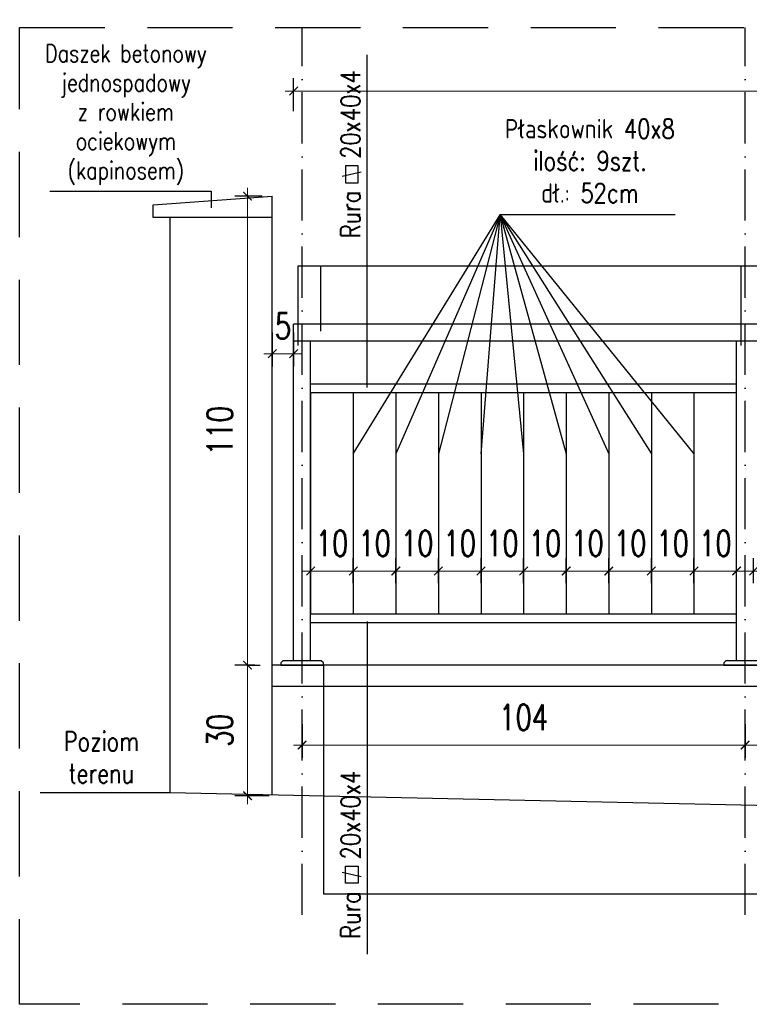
# Model space of a CAD drawing. Header units: millimetres. Extents: x 31969 to 285678, y -69766 to -1123.
# Tile 6 of 176: x 139546 to 139718, y -20531 to -20300. Entities that reach past the tile are written whole.
import ezdxf

# ---------------------------------------------------------------- set-up
doc = ezdxf.new("R2010")
doc.units = ezdxf.units.MM
for name, pattern in [('ACAD_ISO03W100', [30, 12, -18]), ('ACAD_ISO10W100', [18, 12, -3, 0, -3]), ('HIDDEN', [0.375, 0.25, -0.125])]:
    doc.linetypes.add(name, pattern=pattern)
for name, color, linetype in [('a-balustrady detal', 5, 'Continuous'), ('a-opis 2', 1, 'Continuous'), ('a-osie', 4, 'ACAD_ISO10W100'), ('a-przerywana', 250, 'HIDDEN'), ('a-widokowa', 3, 'Continuous'), ('a-wymiary', 11, 'Continuous')]:
    doc.layers.add(name, color=color, linetype=linetype)
doc.styles.add('WYMIAR', font='romans.shx', dxfattribs={"width": 0.8})
doc.styles.add('WYMIARY', font='simplex.shx', dxfattribs={"width": 0.75})
doc.dimstyles.new('MAREK50', dxfattribs={"dimtxt": 12.5, "dimasz": 5, "dimexe": 3, "dimexo": 2, "dimgap": 3.5, "dimtad": 1, "dimdec": 1, "dimdsep": 46, "dimtxsty": 'WYMIARY', "dimblk1": 'ARCHTICK', "dimblk2": 'ARCHTICK', "dimsah": 1, "dimcen": 2.5, "dimdle": 5, "dimadec": 0, "dimazin": 0, "dimtfac": 1, "dimtdec": 1, "dimtmove": 1, "dimatfit": 3, "dimldrblk": 'ARCHTICK', "dimfxl": 1, "dimtolj": 1, "dimtzin": 0, "dimarcsym": 0})

# ---------------------------------------------------------------- blocks, each defined once
blk = doc.blocks.new('_ARCHTICK')
at = {"color": 0, "linetype": 'ByBlock', "const_width": 0.15}
blk.add_lwpolyline([(-0.5, -0.5), (0.5, 0.5)], dxfattribs=at)
blk = doc.blocks.new('*D597')
at = {"layer": 'a-wymiary', "color": 0, "linetype": 'ACAD_ISO03W100', "lineweight": -2, "ltscale": 100}
blk.add_line((139718.72, -20432.33), (139718.72, -20426.44), dxfattribs=at)
at = {"layer": 'a-wymiary', "color": 0, "lineweight": -2, "ltscale": 100}
blk.add_line((139728.72, -20432.33), (139728.72, -20426.44), dxfattribs=at)
at = {"layer": 'a-wymiary', "color": 0, "lineweight": 0, "ltscale": 100}
blk.add_line((139716.72, -20429.44), (139730.72, -20429.44), dxfattribs=at)
at = {"layer": 'DEFPOINTS', "color": 0, "ltscale": 100}
for p in [(139728.72, -20429.44), (139718.72, -20434.33), (139728.72, -20434.33)]:
    blk.add_point(p, dxfattribs=at)
at = {"layer": 'a-wymiary', "color": 0, "lineweight": 0, "ltscale": 100, "xscale": 2, "yscale": 2, "zscale": 2, "rotation": 180}
blk.add_blockref('_ARCHTICK', (139718.72, -20429.44), dxfattribs=at)
at = {"layer": 'a-wymiary', "color": 0, "lineweight": 0, "ltscale": 100, "xscale": 2, "yscale": 2, "zscale": 2}
blk.add_blockref('_ARCHTICK', (139728.72, -20429.44), dxfattribs=at)
at = {"layer": 'a-wymiary', "color": 0, "ltscale": 100, "insert": (139723.72, -20422.94), "char_height": 6, "attachment_point": 5, "style": 'WYMIARY'}
blk.add_mtext('\\A1;10', dxfattribs=at)
blk = doc.blocks.new('*D598')
at = {"layer": 'a-wymiary', "color": 0, "linetype": 'ACAD_ISO03W100', "lineweight": -2, "ltscale": 100}
blk.add_line((139624.72, -20432.33), (139624.72, -20426.44), dxfattribs=at)
at = {"layer": 'a-wymiary', "color": 0, "lineweight": -2, "ltscale": 100}
blk.add_line((139634.72, -20432.33), (139634.72, -20426.44), dxfattribs=at)
at = {"layer": 'a-wymiary', "color": 0, "lineweight": 0, "ltscale": 100}
blk.add_line((139622.72, -20429.44), (139636.72, -20429.44), dxfattribs=at)
at = {"layer": 'DEFPOINTS', "color": 0, "ltscale": 100}
for p in [(139634.72, -20429.44), (139624.72, -20434.33), (139634.72, -20434.33)]:
    blk.add_point(p, dxfattribs=at)
at = {"layer": 'a-wymiary', "color": 0, "lineweight": 0, "ltscale": 100, "xscale": 2, "yscale": 2, "zscale": 2, "rotation": 180}
blk.add_blockref('_ARCHTICK', (139624.72, -20429.44), dxfattribs=at)
at = {"layer": 'a-wymiary', "color": 0, "lineweight": 0, "ltscale": 100, "xscale": 2, "yscale": 2, "zscale": 2}
blk.add_blockref('_ARCHTICK', (139634.72, -20429.44), dxfattribs=at)
at = {"layer": 'a-wymiary', "color": 0, "ltscale": 100, "insert": (139629.72, -20422.94), "char_height": 6, "attachment_point": 5, "style": 'WYMIARY'}
blk.add_mtext('\\A1;10', dxfattribs=at)
blk = doc.blocks.new('*D599')
at = {"layer": 'a-wymiary', "color": 0, "linetype": 'ACAD_ISO03W100', "lineweight": -2, "ltscale": 100}
blk.add_line((139634.72, -20432.33), (139634.72, -20426.44), dxfattribs=at)
at = {"layer": 'a-wymiary', "color": 0, "lineweight": -2, "ltscale": 100}
blk.add_line((139644.72, -20432.33), (139644.72, -20426.44), dxfattribs=at)
at = {"layer": 'a-wymiary', "color": 0, "lineweight": 0, "ltscale": 100}
blk.add_line((139632.72, -20429.44), (139646.72, -20429.44), dxfattribs=at)
at = {"layer": 'DEFPOINTS', "color": 0, "ltscale": 100}
for p in [(139644.72, -20429.44), (139634.72, -20434.33), (139644.72, -20434.33)]:
    blk.add_point(p, dxfattribs=at)
at = {"layer": 'a-wymiary', "color": 0, "lineweight": 0, "ltscale": 100, "xscale": 2, "yscale": 2, "zscale": 2, "rotation": 180}
blk.add_blockref('_ARCHTICK', (139634.72, -20429.44), dxfattribs=at)
at = {"layer": 'a-wymiary', "color": 0, "lineweight": 0, "ltscale": 100, "xscale": 2, "yscale": 2, "zscale": 2}
blk.add_blockref('_ARCHTICK', (139644.72, -20429.44), dxfattribs=at)
at = {"layer": 'a-wymiary', "color": 0, "ltscale": 100, "insert": (139639.72, -20422.94), "char_height": 6, "attachment_point": 5, "style": 'WYMIARY'}
blk.add_mtext('\\A1;10', dxfattribs=at)
blk = doc.blocks.new('*D600')
at = {"layer": 'a-wymiary', "color": 0, "linetype": 'ACAD_ISO03W100', "lineweight": -2, "ltscale": 100}
blk.add_line((139644.72, -20432.33), (139644.72, -20426.44), dxfattribs=at)
at = {"layer": 'a-wymiary', "color": 0, "lineweight": -2, "ltscale": 100}
blk.add_line((139654.72, -20432.33), (139654.72, -20426.44), dxfattribs=at)
at = {"layer": 'a-wymiary', "color": 0, "lineweight": 0, "ltscale": 100}
blk.add_line((139642.72, -20429.44), (139656.72, -20429.44), dxfattribs=at)
at = {"layer": 'DEFPOINTS', "color": 0, "ltscale": 100}
for p in [(139654.72, -20429.44), (139644.72, -20434.33), (139654.72, -20434.33)]:
    blk.add_point(p, dxfattribs=at)
at = {"layer": 'a-wymiary', "color": 0, "lineweight": 0, "ltscale": 100, "xscale": 2, "yscale": 2, "zscale": 2, "rotation": 180}
blk.add_blockref('_ARCHTICK', (139644.72, -20429.44), dxfattribs=at)
at = {"layer": 'a-wymiary', "color": 0, "lineweight": 0, "ltscale": 100, "xscale": 2, "yscale": 2, "zscale": 2}
blk.add_blockref('_ARCHTICK', (139654.72, -20429.44), dxfattribs=at)
at = {"layer": 'a-wymiary', "color": 0, "ltscale": 100, "insert": (139649.72, -20422.94), "char_height": 6, "attachment_point": 5, "style": 'WYMIARY'}
blk.add_mtext('\\A1;10', dxfattribs=at)
blk = doc.blocks.new('*D601')
at = {"layer": 'a-wymiary', "color": 0, "linetype": 'ACAD_ISO03W100', "lineweight": -2, "ltscale": 100}
blk.add_line((139674.72, -20432.33), (139674.72, -20426.44), dxfattribs=at)
at = {"layer": 'a-wymiary', "color": 0, "lineweight": -2, "ltscale": 100}
blk.add_line((139684.72, -20432.33), (139684.72, -20426.44), dxfattribs=at)
at = {"layer": 'a-wymiary', "color": 0, "lineweight": 0, "ltscale": 100}
blk.add_line((139672.72, -20429.44), (139686.72, -20429.44), dxfattribs=at)
at = {"layer": 'DEFPOINTS', "color": 0, "ltscale": 100}
for p in [(139684.72, -20429.44), (139674.72, -20434.33), (139684.72, -20434.33)]:
    blk.add_point(p, dxfattribs=at)
at = {"layer": 'a-wymiary', "color": 0, "lineweight": 0, "ltscale": 100, "xscale": 2, "yscale": 2, "zscale": 2, "rotation": 180}
blk.add_blockref('_ARCHTICK', (139674.72, -20429.44), dxfattribs=at)
at = {"layer": 'a-wymiary', "color": 0, "lineweight": 0, "ltscale": 100, "xscale": 2, "yscale": 2, "zscale": 2}
blk.add_blockref('_ARCHTICK', (139684.72, -20429.44), dxfattribs=at)
at = {"layer": 'a-wymiary', "color": 0, "ltscale": 100, "insert": (139679.72, -20422.94), "char_height": 6, "attachment_point": 5, "style": 'WYMIARY'}
blk.add_mtext('\\A1;10', dxfattribs=at)
blk = doc.blocks.new('*D602')
at = {"layer": 'a-wymiary', "color": 0, "linetype": 'ACAD_ISO03W100', "lineweight": -2, "ltscale": 100}
blk.add_line((139684.72, -20432.33), (139684.72, -20426.44), dxfattribs=at)
at = {"layer": 'a-wymiary', "color": 0, "lineweight": -2, "ltscale": 100}
blk.add_line((139694.72, -20432.33), (139694.72, -20426.44), dxfattribs=at)
at = {"layer": 'a-wymiary', "color": 0, "lineweight": 0, "ltscale": 100}
blk.add_line((139682.72, -20429.44), (139696.72, -20429.44), dxfattribs=at)
at = {"layer": 'DEFPOINTS', "color": 0, "ltscale": 100}
for p in [(139694.72, -20429.44), (139684.72, -20434.33), (139694.72, -20434.33)]:
    blk.add_point(p, dxfattribs=at)
at = {"layer": 'a-wymiary', "color": 0, "lineweight": 0, "ltscale": 100, "xscale": 2, "yscale": 2, "zscale": 2, "rotation": 180}
blk.add_blockref('_ARCHTICK', (139684.72, -20429.44), dxfattribs=at)
at = {"layer": 'a-wymiary', "color": 0, "lineweight": 0, "ltscale": 100, "xscale": 2, "yscale": 2, "zscale": 2}
blk.add_blockref('_ARCHTICK', (139694.72, -20429.44), dxfattribs=at)
at = {"layer": 'a-wymiary', "color": 0, "ltscale": 100, "insert": (139689.72, -20422.94), "char_height": 6, "attachment_point": 5, "style": 'WYMIARY'}
blk.add_mtext('\\A1;10', dxfattribs=at)
blk = doc.blocks.new('*D603')
at = {"layer": 'a-wymiary', "color": 0, "linetype": 'ACAD_ISO03W100', "lineweight": -2, "ltscale": 100}
blk.add_line((139694.72, -20432.33), (139694.72, -20426.44), dxfattribs=at)
at = {"layer": 'a-wymiary', "color": 0, "lineweight": -2, "ltscale": 100}
blk.add_line((139704.72, -20432.33), (139704.72, -20426.44), dxfattribs=at)
at = {"layer": 'a-wymiary', "color": 0, "lineweight": 0, "ltscale": 100}
blk.add_line((139692.72, -20429.44), (139706.72, -20429.44), dxfattribs=at)
at = {"layer": 'DEFPOINTS', "color": 0, "ltscale": 100}
for p in [(139704.72, -20429.44), (139694.72, -20434.33), (139704.72, -20434.33)]:
    blk.add_point(p, dxfattribs=at)
at = {"layer": 'a-wymiary', "color": 0, "lineweight": 0, "ltscale": 100, "xscale": 2, "yscale": 2, "zscale": 2, "rotation": 180}
blk.add_blockref('_ARCHTICK', (139694.72, -20429.44), dxfattribs=at)
at = {"layer": 'a-wymiary', "color": 0, "lineweight": 0, "ltscale": 100, "xscale": 2, "yscale": 2, "zscale": 2}
blk.add_blockref('_ARCHTICK', (139704.72, -20429.44), dxfattribs=at)
at = {"layer": 'a-wymiary', "color": 0, "ltscale": 100, "insert": (139699.72, -20422.94), "char_height": 6, "attachment_point": 5, "style": 'WYMIARY'}
blk.add_mtext('\\A1;10', dxfattribs=at)
blk = doc.blocks.new('*D604')
at = {"layer": 'a-wymiary', "color": 0, "linetype": 'ACAD_ISO03W100', "lineweight": -2, "ltscale": 100}
blk.add_line((139704.72, -20432.33), (139704.72, -20426.44), dxfattribs=at)
at = {"layer": 'a-wymiary', "color": 0, "lineweight": -2, "ltscale": 100}
blk.add_line((139714.72, -20432.33), (139714.72, -20426.44), dxfattribs=at)
at = {"layer": 'a-wymiary', "color": 0, "lineweight": 0, "ltscale": 100}
blk.add_line((139702.72, -20429.44), (139716.72, -20429.44), dxfattribs=at)
at = {"layer": 'DEFPOINTS', "color": 0, "ltscale": 100}
for p in [(139714.72, -20429.44), (139704.72, -20434.33), (139714.72, -20434.33)]:
    blk.add_point(p, dxfattribs=at)
at = {"layer": 'a-wymiary', "color": 0, "lineweight": 0, "ltscale": 100, "xscale": 2, "yscale": 2, "zscale": 2, "rotation": 180}
blk.add_blockref('_ARCHTICK', (139704.72, -20429.44), dxfattribs=at)
at = {"layer": 'a-wymiary', "color": 0, "lineweight": 0, "ltscale": 100, "xscale": 2, "yscale": 2, "zscale": 2}
blk.add_blockref('_ARCHTICK', (139714.72, -20429.44), dxfattribs=at)
at = {"layer": 'a-wymiary', "color": 0, "ltscale": 100, "insert": (139709.72, -20422.94), "char_height": 6, "attachment_point": 5, "style": 'WYMIARY'}
blk.add_mtext('\\A1;10', dxfattribs=at)
blk = doc.blocks.new('*D605')
at = {"layer": 'a-wymiary', "color": 0, "linetype": 'ACAD_ISO03W100', "lineweight": -2, "ltscale": 100}
blk.add_line((139614.72, -20432.33), (139614.72, -20426.44), dxfattribs=at)
at = {"layer": 'a-wymiary', "color": 0, "lineweight": -2, "ltscale": 100}
blk.add_line((139624.72, -20432.33), (139624.72, -20426.44), dxfattribs=at)
at = {"layer": 'a-wymiary', "color": 0, "lineweight": 0, "ltscale": 100}
blk.add_line((139612.72, -20429.44), (139626.72, -20429.44), dxfattribs=at)
at = {"layer": 'DEFPOINTS', "color": 0, "ltscale": 100}
for p in [(139624.72, -20429.44), (139614.72, -20434.33), (139624.72, -20434.33)]:
    blk.add_point(p, dxfattribs=at)
at = {"layer": 'a-wymiary', "color": 0, "lineweight": 0, "ltscale": 100, "xscale": 2, "yscale": 2, "zscale": 2, "rotation": 180}
blk.add_blockref('_ARCHTICK', (139614.72, -20429.44), dxfattribs=at)
at = {"layer": 'a-wymiary', "color": 0, "lineweight": 0, "ltscale": 100, "xscale": 2, "yscale": 2, "zscale": 2}
blk.add_blockref('_ARCHTICK', (139624.72, -20429.44), dxfattribs=at)
at = {"layer": 'a-wymiary', "color": 0, "ltscale": 100, "insert": (139619.72, -20422.94), "char_height": 6, "attachment_point": 5, "style": 'WYMIARY'}
blk.add_mtext('\\A1;10', dxfattribs=at)
blk = doc.blocks.new('*D606')
at = {"layer": 'a-wymiary', "color": 0, "linetype": 'ACAD_ISO03W100', "lineweight": -2, "ltscale": 100}
blk.add_line((139664.72, -20432.33), (139664.72, -20426.44), dxfattribs=at)
at = {"layer": 'a-wymiary', "color": 0, "lineweight": -2, "ltscale": 100}
blk.add_line((139674.72, -20432.33), (139674.72, -20426.44), dxfattribs=at)
at = {"layer": 'a-wymiary', "color": 0, "lineweight": 0, "ltscale": 100}
blk.add_line((139662.72, -20429.44), (139676.72, -20429.44), dxfattribs=at)
at = {"layer": 'DEFPOINTS', "color": 0, "ltscale": 100}
for p in [(139674.72, -20429.44), (139664.72, -20434.33), (139674.72, -20434.33)]:
    blk.add_point(p, dxfattribs=at)
at = {"layer": 'a-wymiary', "color": 0, "lineweight": 0, "ltscale": 100, "xscale": 2, "yscale": 2, "zscale": 2, "rotation": 180}
blk.add_blockref('_ARCHTICK', (139664.72, -20429.44), dxfattribs=at)
at = {"layer": 'a-wymiary', "color": 0, "lineweight": 0, "ltscale": 100, "xscale": 2, "yscale": 2, "zscale": 2}
blk.add_blockref('_ARCHTICK', (139674.72, -20429.44), dxfattribs=at)
at = {"layer": 'a-wymiary', "color": 0, "ltscale": 100, "insert": (139669.72, -20422.94), "char_height": 6, "attachment_point": 5, "style": 'WYMIARY'}
blk.add_mtext('\\A1;10', dxfattribs=at)
blk = doc.blocks.new('*D607')
at = {"layer": 'a-wymiary', "color": 0, "linetype": 'ACAD_ISO03W100', "lineweight": -2, "ltscale": 100}
blk.add_line((139654.72, -20432.33), (139654.72, -20426.44), dxfattribs=at)
at = {"layer": 'a-wymiary', "color": 0, "lineweight": -2, "ltscale": 100}
blk.add_line((139664.72, -20432.33), (139664.72, -20426.44), dxfattribs=at)
at = {"layer": 'a-wymiary', "color": 0, "lineweight": 0, "ltscale": 100}
blk.add_line((139652.72, -20429.44), (139666.72, -20429.44), dxfattribs=at)
at = {"layer": 'DEFPOINTS', "color": 0, "ltscale": 100}
for p in [(139664.72, -20429.44), (139654.72, -20434.33), (139664.72, -20434.33)]:
    blk.add_point(p, dxfattribs=at)
at = {"layer": 'a-wymiary', "color": 0, "lineweight": 0, "ltscale": 100, "xscale": 2, "yscale": 2, "zscale": 2, "rotation": 180}
blk.add_blockref('_ARCHTICK', (139654.72, -20429.44), dxfattribs=at)
at = {"layer": 'a-wymiary', "color": 0, "lineweight": 0, "ltscale": 100, "xscale": 2, "yscale": 2, "zscale": 2}
blk.add_blockref('_ARCHTICK', (139664.72, -20429.44), dxfattribs=at)
at = {"layer": 'a-wymiary', "color": 0, "ltscale": 100, "insert": (139659.72, -20422.94), "char_height": 6, "attachment_point": 5, "style": 'WYMIARY'}
blk.add_mtext('\\A1;10', dxfattribs=at)
blk = doc.blocks.new('*D614')
at = {"layer": 'a-wymiary', "color": 0, "lineweight": -2, "ltscale": 100}
blk.add_line((139716.72, -20465.37), (139716.72, -20473.27), dxfattribs=at)
at = {"layer": 'a-wymiary', "color": 0, "linetype": 'ACAD_ISO03W100', "lineweight": -2, "ltscale": 100}
blk.add_line((139820.72, -20465.37), (139820.72, -20473.27), dxfattribs=at)
at = {"layer": 'a-wymiary', "color": 0, "lineweight": 0, "ltscale": 100}
blk.add_line((139822.72, -20470.27), (139714.72, -20470.27), dxfattribs=at)
at = {"layer": 'DEFPOINTS', "color": 0, "ltscale": 100}
for p in [(139716.72, -20463.37), (139820.72, -20463.37), (139716.72, -20470.27)]:
    blk.add_point(p, dxfattribs=at)
at = {"layer": 'a-wymiary', "color": 0, "lineweight": 0, "ltscale": 100, "xscale": 2, "yscale": 2, "zscale": 2, "rotation": 180}
blk.add_blockref('_ARCHTICK', (139716.72, -20470.27), dxfattribs=at)
at = {"layer": 'a-wymiary', "color": 0, "lineweight": 0, "ltscale": 100, "xscale": 2, "yscale": 2, "zscale": 2}
blk.add_blockref('_ARCHTICK', (139820.72, -20470.27), dxfattribs=at)
at = {"layer": 'a-wymiary', "color": 0, "ltscale": 100, "insert": (139768.72, -20463.77), "char_height": 6, "attachment_point": 5, "style": 'WYMIARY'}
blk.add_mtext('\\A1;104', dxfattribs=at)
blk = doc.blocks.new('*D615')
at = {"layer": 'a-wymiary', "color": 0, "lineweight": -2, "ltscale": 100}
blk.add_line((139612.72, -20465.37), (139612.72, -20473.27), dxfattribs=at)
at = {"layer": 'a-wymiary', "color": 0, "linetype": 'ACAD_ISO03W100', "lineweight": -2, "ltscale": 100}
blk.add_line((139716.72, -20465.37), (139716.72, -20473.27), dxfattribs=at)
at = {"layer": 'a-wymiary', "color": 0, "lineweight": 0, "ltscale": 100}
blk.add_line((139718.72, -20470.27), (139610.72, -20470.27), dxfattribs=at)
at = {"layer": 'DEFPOINTS', "color": 0, "ltscale": 100}
for p in [(139612.72, -20463.37), (139716.72, -20463.37), (139612.72, -20470.27)]:
    blk.add_point(p, dxfattribs=at)
at = {"layer": 'a-wymiary', "color": 0, "lineweight": 0, "ltscale": 100, "xscale": 2, "yscale": 2, "zscale": 2, "rotation": 180}
blk.add_blockref('_ARCHTICK', (139612.72, -20470.27), dxfattribs=at)
at = {"layer": 'a-wymiary', "color": 0, "lineweight": 0, "ltscale": 100, "xscale": 2, "yscale": 2, "zscale": 2}
blk.add_blockref('_ARCHTICK', (139716.72, -20470.27), dxfattribs=at)
at = {"layer": 'a-wymiary', "color": 0, "ltscale": 100, "insert": (139664.72, -20463.77), "char_height": 6, "attachment_point": 5, "style": 'WYMIARY'}
blk.add_mtext('\\A1;104', dxfattribs=at)
blk = doc.blocks.new('*D616')
at = {"layer": 'a-wymiary', "color": 0, "lineweight": 0, "ltscale": 100}
blk.add_line((139599.9, -20449.52), (139599.9, -20484.15), dxfattribs=at)
at = {"layer": 'a-wymiary', "color": 0, "linetype": 'ACAD_ISO03W100', "lineweight": -2, "ltscale": 100}
blk.add_line((139601.61, -20451.52), (139596.9, -20451.52), dxfattribs=at)
at = {"layer": 'a-wymiary', "color": 0, "lineweight": -2, "ltscale": 100}
blk.add_line((139604.98, -20482.15), (139596.9, -20482.15), dxfattribs=at)
at = {"layer": 'DEFPOINTS', "color": 0, "ltscale": 100}
for p in [(139603.61, -20451.52), (139599.9, -20482.15), (139606.98, -20482.15)]:
    blk.add_point(p, dxfattribs=at)
at = {"layer": 'a-wymiary', "color": 0, "lineweight": 0, "ltscale": 100, "xscale": 2, "yscale": 2, "zscale": 2}
for p, rotation in [((139599.9, -20451.52), 90), ((139599.9, -20482.15), 270)]:
    blk.add_blockref('_ARCHTICK', p, dxfattribs=dict(at, rotation=rotation))
at = {"layer": 'a-wymiary', "color": 0, "ltscale": 100, "insert": (139593.4, -20466.83), "char_height": 6, "attachment_point": 5, "rotation": 90, "style": 'WYMIARY'}
blk.add_mtext('\\A1;30', dxfattribs=at)
blk = doc.blocks.new('*D617')
at = {"layer": 'a-wymiary', "color": 0, "lineweight": 0, "ltscale": 100}
blk.add_line((139599.9, -20339.52), (139599.9, -20453.52), dxfattribs=at)
at = {"layer": 'a-wymiary', "color": 0, "linetype": 'ACAD_ISO03W100', "lineweight": -2, "ltscale": 100}
blk.add_line((139603.35, -20341.52), (139596.9, -20341.52), dxfattribs=at)
at = {"layer": 'a-wymiary', "color": 0, "lineweight": -2, "ltscale": 100}
blk.add_line((139599.9, -20451.52), (139602.9, -20451.52), dxfattribs=at)
at = {"layer": 'DEFPOINTS', "color": 0, "ltscale": 100}
for p in [(139605.35, -20341.52), (139598.42, -20451.52), (139599.9, -20451.52)]:
    blk.add_point(p, dxfattribs=at)
at = {"layer": 'a-wymiary', "color": 0, "lineweight": 0, "ltscale": 100, "xscale": 2, "yscale": 2, "zscale": 2}
for p, rotation in [((139599.9, -20341.52), 90), ((139599.9, -20451.52), 270)]:
    blk.add_blockref('_ARCHTICK', p, dxfattribs=dict(at, rotation=rotation))
at = {"layer": 'a-wymiary', "color": 0, "ltscale": 100, "insert": (139593.4, -20396.52), "char_height": 6, "attachment_point": 5, "rotation": 90, "style": 'WYMIARY'}
blk.add_mtext('\\A1;110', dxfattribs=at)
blk = doc.blocks.new('*D622')
at = {"layer": 'a-wymiary', "color": 0, "lineweight": -2, "ltscale": 100}
blk.add_line((139605.72, -20373.52), (139605.72, -20381.46), dxfattribs=at)
at = {"layer": 'a-wymiary', "color": 0, "linetype": 'ACAD_ISO03W100', "lineweight": -2, "ltscale": 100}
blk.add_line((139610.72, -20373.52), (139610.72, -20381.46), dxfattribs=at)
at = {"layer": 'a-wymiary', "color": 0, "lineweight": 0, "ltscale": 100}
for p, q in [((139605.72, -20378.46), (139603.72, -20378.46)), ((139610.72, -20378.46), (139605.72, -20378.46)), ((139610.72, -20378.46), (139612.72, -20378.46))]:
    blk.add_line(p, q, dxfattribs=at)
at = {"layer": 'DEFPOINTS', "color": 0, "ltscale": 100}
for p in [(139605.72, -20371.52), (139610.72, -20371.52), (139605.72, -20378.46)]:
    blk.add_point(p, dxfattribs=at)
at = {"layer": 'a-wymiary', "color": 0, "lineweight": 0, "ltscale": 100, "xscale": 2, "yscale": 2, "zscale": 2}
blk.add_blockref('_ARCHTICK', (139605.72, -20378.46), dxfattribs=at)
at = {"layer": 'a-wymiary', "color": 0, "lineweight": 0, "ltscale": 100, "xscale": 2, "yscale": 2, "zscale": 2, "rotation": 180}
blk.add_blockref('_ARCHTICK', (139610.72, -20378.46), dxfattribs=at)
at = {"layer": 'a-wymiary', "color": 0, "ltscale": 100, "insert": (139608.22, -20371.96), "char_height": 6, "attachment_point": 5, "style": 'WYMIARY'}
blk.add_mtext('\\A1;5', dxfattribs=at)
blk = doc.blocks.new('*D623')
at = {"layer": 'a-wymiary', "color": 0, "lineweight": -2, "ltscale": 100}
blk.add_line((139610.72, -20321.54), (139610.72, -20313.83), dxfattribs=at)
at = {"layer": 'a-wymiary', "color": 0, "linetype": 'ACAD_ISO03W100', "lineweight": -2, "ltscale": 100}
blk.add_line((140030.72, -20321.54), (140030.72, -20313.83), dxfattribs=at)
at = {"layer": 'a-wymiary', "color": 0, "lineweight": 0, "ltscale": 100}
blk.add_line((140032.72, -20316.83), (139608.72, -20316.83), dxfattribs=at)
at = {"layer": 'DEFPOINTS', "color": 0, "ltscale": 100}
for p in [(139610.72, -20316.83), (139610.72, -20323.54), (140030.72, -20323.54)]:
    blk.add_point(p, dxfattribs=at)
at = {"layer": 'a-wymiary', "color": 0, "lineweight": 0, "ltscale": 100, "xscale": 2, "yscale": 2, "zscale": 2, "rotation": 180}
blk.add_blockref('_ARCHTICK', (139610.72, -20316.83), dxfattribs=at)
at = {"layer": 'a-wymiary', "color": 0, "lineweight": 0, "ltscale": 100, "xscale": 2, "yscale": 2, "zscale": 2}
blk.add_blockref('_ARCHTICK', (140030.72, -20316.83), dxfattribs=at)
at = {"layer": 'a-wymiary', "color": 0, "ltscale": 100, "insert": (139820.72, -20310.33), "char_height": 6, "attachment_point": 5, "style": 'WYMIARY'}
blk.add_mtext('\\A1;420', dxfattribs=at)

msp = doc.modelspace()

# ---------------------------------------------------------------- linework, layer by layer
at = {"layer": 'a-balustrady detal', "ltscale": 0.5}
for p, q in [((140030.72, -20371.52), (139610.72, -20371.52)), ((139610.72, -20450.52), (139610.72, -20371.52)), ((140030.72, -20375.52), (139610.72, -20375.52)), ((139614.72, -20450.52), (139614.72, -20375.52)), ((139714.72, -20450.52), (139714.72, -20375.52)), ((139614.72, -20385.52), (139714.72, -20385.52)), ((139614.72, -20385.52), (139714.72, -20385.52)), ((139614.72, -20387.52), (139714.72, -20387.52)), ((139614.72, -20387.52), (139614.72, -20439.52)), ((139614.72, -20387.52), (139714.72, -20387.52)), ((139624.72, -20387.52), (139624.72, -20439.52)), ((139634.72, -20387.52), (139634.72, -20439.52)), ((139644.72, -20387.52), (139644.72, -20439.52)), ((139654.72, -20387.52), (139654.72, -20439.52)), ((139664.72, -20387.52), (139664.72, -20439.52)), ((139674.72, -20387.52), (139674.72, -20439.52)), ((139684.72, -20387.52), (139684.72, -20439.52)), ((139694.72, -20387.52), (139694.72, -20439.52)), ((139704.72, -20387.52), (139704.72, -20439.52)), ((139614.72, -20439.52), (139714.72, -20439.52)), ((139614.72, -20441.52), (139714.72, -20441.52))]:
    msp.add_line(p, q, dxfattribs=at)
for points in [[(139607.72, -20451.52), (139617.72, -20451.52), (139617.72, -20451.02), (139617.22, -20450.52), (139608.22, -20450.52), (139607.72, -20451.02)], [(139711.72, -20451.52), (139721.72, -20451.52), (139721.72, -20451.02), (139721.22, -20450.52), (139712.22, -20450.52), (139711.72, -20451.02)]]:
    msp.add_lwpolyline(points, close=True, dxfattribs=at)
at = {"layer": 'a-opis 2', "ltscale": 0.1}
for p, q in [((139627.97, -20386.4), (139627.97, -20308.35)), ((139553.49, -20340.33), (139591.34, -20340.33)), ((139591.34, -20340.33), (139591.34, -20344.21)), ((139624.72, -20401.92), (139659.22, -20345.84)), ((139659.22, -20345.84), (139634.72, -20401.92)), ((139659.22, -20345.84), (139644.72, -20401.92)), ((139654.72, -20401.92), (139659.22, -20345.84)), ((139659.22, -20345.84), (139664.72, -20401.92)), ((139700.28, -20345.84), (139659.22, -20345.84)), ((139659.22, -20345.84), (139674.72, -20401.92)), ((139659.22, -20345.84), (139684.72, -20401.92)), ((139659.22, -20345.84), (139694.72, -20401.92)), ((139659.22, -20345.84), (139704.72, -20401.92)), ((139611.79, -20357.86), (140096.62, -20357.86)), ((139611.79, -20376.55), (139611.79, -20357.86)), ((139617.06, -20357.86), (139617.06, -20373.17)), ((139715.79, -20376.55), (139715.79, -20357.86)), ((139627.97, -20441.26), (139627.97, -20519.31)), ((139617.72, -20451.52), (139617.72, -20505.19)), ((139617.72, -20505.19), (140096.62, -20505.19))]:
    msp.add_line(p, q, dxfattribs=at)
for points in [[(139622.89, -20338.35), (139625.89, -20338.35), (139625.89, -20334.35), (139622.89, -20334.35), (139622.89, -20338.35)], [(139626.55, -20335.85), (139622.11, -20336.85)], [(139622.89, -20498.67), (139625.89, -20498.67), (139625.89, -20502.67), (139622.89, -20502.67), (139622.89, -20498.67)], [(139626.55, -20501.17), (139622.11, -20500.17)]]:
    msp.add_lwpolyline(points, dxfattribs=at)
at = {"layer": 'a-osie'}
for p, q in [((139612.72, -20510.13), (139612.72, -20301.93)), ((139716.72, -20510.13), (139716.72, -20301.93))]:
    msp.add_line(p, q, dxfattribs=at)
at = {"layer": 'a-przerywana', "color": 3, "ltscale": 80}
msp.add_lwpolyline([(139546.4, -20301.93), (140100.52, -20301.93), (140100.52, -20531.1), (139546.4, -20531.1)], close=True, dxfattribs=at)
at = {"layer": 'a-widokowa'}
for p, q in [((139577.72, -20343.52), (139605.72, -20341.52)), ((139605.72, -20482.03), (139605.72, -20341.52)), ((139577.72, -20346.52), (139577.72, -20343.52)), ((139581.72, -20346.52), (139577.72, -20346.52)), ((139581.72, -20481.52), (139581.72, -20346.52)), ((139605.72, -20346.52), (139581.72, -20346.52)), ((140045.72, -20451.52), (139605.72, -20451.52)), ((140045.72, -20456.52), (139605.72, -20456.52)), ((139581.72, -20481.52), (139551.2, -20481.52)), ((140045.72, -20491.52), (139581.72, -20481.52))]:
    msp.add_line(p, q, dxfattribs=at)

# ---------------------------------------------------------------- texts
at = {"layer": 'a-opis 2', "ltscale": 0.1, "style": 'WYMIAR'}
for s, insert, char_height, width, attachment_point in [('\\pxqc;Daszek betonowy jednospadowy \\Pz rowkiem ociekowym (kapinosem)', (139592.37, -20338.86), 4.1154, 42.0493, 9), ('\\pxqc;Płaskownik 40x8\\Pilość: 9szt.\\Pdł.: 52cm', (139727.75, -20323.41), 4.5269, 94.9255, 3)]:
    msp.add_mtext(s, dxfattribs=dict(at, insert=insert, char_height=char_height, width=width, attachment_point=attachment_point))
at = {"layer": 'a-opis 2', "ltscale": 0.1, "char_height": 4.5269, "width": 94.9255, "rotation": 90, "style": 'WYMIAR'}
for insert, attachment_point in [((139621.83, -20379.11), 1), ((139621.83, -20448.54), 3)]:
    msp.add_mtext('\\pxqc;Rura   20x40x4', dxfattribs=dict(at, insert=insert, attachment_point=attachment_point))
at = {"layer": 'a-widokowa', "insert": (139550.66, -20467.13), "char_height": 4.5269, "width": 29.8584, "attachment_point": 1, "style": 'WYMIAR'}
msp.add_mtext('\\pxqc;Poziom terenu', dxfattribs=at)

# ---------------------------------------------------------------- dimensions: what is measured, and where the dimension line sits
at = {"layer": 'a-wymiary', "ltscale": 100}
for base, p1, p2, picture, middle in [((139610.72, -20316.83), (140030.72, -20323.54), (139610.72, -20323.54), '*D623', (139820.72, -20310.33)), ((139612.72, -20470.27), (139716.72, -20463.37), (139612.72, -20463.37), '*D615', (139664.72, -20463.77)), ((139716.72, -20470.27), (139820.72, -20463.37), (139716.72, -20463.37), '*D614', (139768.72, -20463.77))]:
    dim = msp.add_linear_dim(base=base, p1=p1, p2=p2, dimstyle='MAREK50', override={"dimtxt": 6, "dimasz": 2, "dimdle": 2, "dimfxl": 10, "dimfxlon": 1, "dimlwd": 0}, dxfattribs=at)
    dim.commit()
    dim.dimension.update_dxf_attribs({"geometry": picture, "text_midpoint": middle})
dim = msp.add_linear_dim(base=(139599.9, -20451.52), p1=(139605.35, -20341.52), p2=(139598.42, -20451.52), angle=90, dimstyle='MAREK50', override={"dimtxt": 6, "dimasz": 2, "dimdle": 2, "dimfxl": 10, "dimfxlon": 1, "dimlwd": 0}, dxfattribs=at)
dim.commit()
dim.dimension.update_dxf_attribs({"geometry": '*D617', "text_midpoint": (139593.4, -20396.52)})
for base, p1, p2, picture, middle in [((139605.72, -20378.46), (139610.72, -20371.52), (139605.72, -20371.52), '*D622', (139608.22, -20378.46)), ((139624.72, -20429.44), (139614.72, -20434.33), (139624.72, -20434.33), '*D605', (139619.72, -20429.44)), ((139634.72, -20429.44), (139624.72, -20434.33), (139634.72, -20434.33), '*D598', (139629.72, -20429.44)), ((139644.72, -20429.44), (139634.72, -20434.33), (139644.72, -20434.33), '*D599', (139639.72, -20429.44)), ((139654.72, -20429.44), (139644.72, -20434.33), (139654.72, -20434.33), '*D600', (139649.72, -20429.44)), ((139664.72, -20429.44), (139654.72, -20434.33), (139664.72, -20434.33), '*D607', (139659.72, -20429.44)), ((139674.72, -20429.44), (139664.72, -20434.33), (139674.72, -20434.33), '*D606', (139669.72, -20429.44)), ((139684.72, -20429.44), (139674.72, -20434.33), (139684.72, -20434.33), '*D601', (139679.72, -20429.44)), ((139694.72, -20429.44), (139684.72, -20434.33), (139694.72, -20434.33), '*D602', (139689.72, -20429.44)), ((139704.72, -20429.44), (139694.72, -20434.33), (139704.72, -20434.33), '*D603', (139699.72, -20429.44)), ((139714.72, -20429.44), (139704.72, -20434.33), (139714.72, -20434.33), '*D604', (139709.72, -20429.44)), ((139728.72, -20429.44), (139718.72, -20434.33), (139728.72, -20434.33), '*D597', (139723.72, -20429.44))]:
    dim = msp.add_linear_dim(base=base, p1=p1, p2=p2, dimstyle='MAREK50', override={"dimtxt": 6, "dimasz": 2, "dimdle": 2, "dimfxl": 10, "dimfxlon": 1, "dimlwd": 0}, dxfattribs=at)
    dim.commit()
    dim.dimension.update_dxf_attribs({"geometry": picture, "text_midpoint": middle, "dimtype": 160})
dim = msp.add_linear_dim(base=(139599.9, -20482.15), p1=(139603.61, -20451.52), p2=(139606.98, -20482.15), angle=90, text='30', dimstyle='MAREK50', override={"dimtxt": 6, "dimasz": 2, "dimdle": 2, "dimfxl": 10, "dimfxlon": 1, "dimlwd": 0}, dxfattribs=at)
dim.commit()
dim.dimension.update_dxf_attribs({"geometry": '*D616', "text_midpoint": (139593.4, -20466.83)})

doc.saveas('drawing.dxf')
